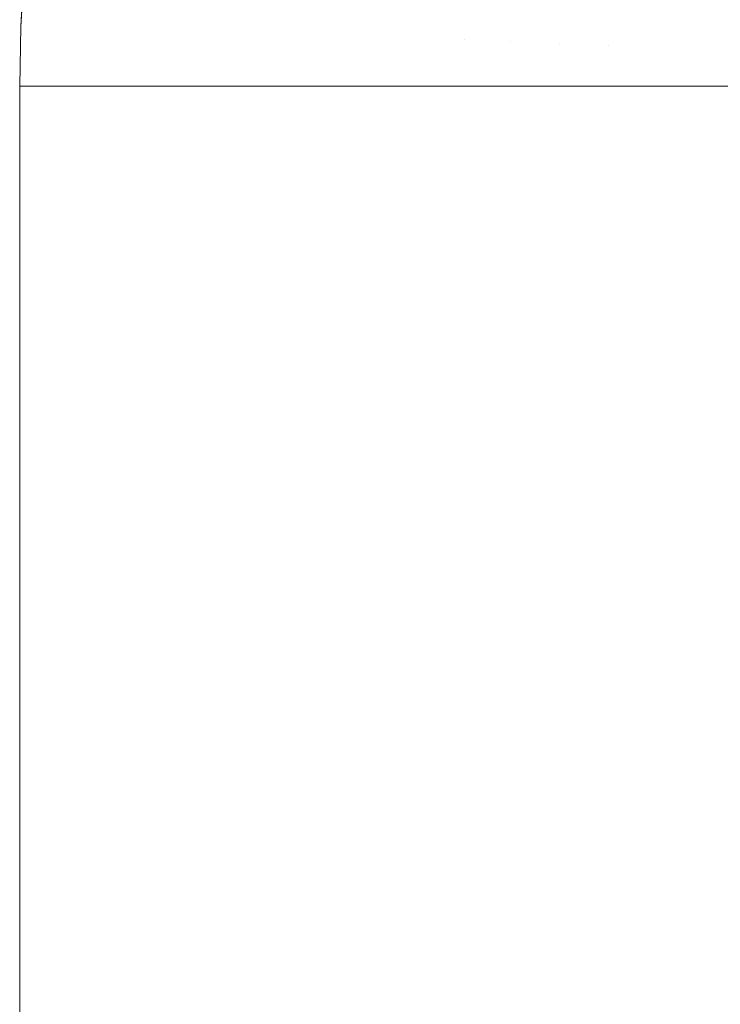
# Model space of a CAD drawing. Header units: centimetres. Extents: x -26 to 27.3, y -25.9 to -24.1.
# Tile 29 of 224: x -26.0175 to -25.9714, y -24.2202 to -24.1555. Entities that reach past the tile are written whole.
import ezdxf

# ---------------------------------------------------------------- set-up
doc = ezdxf.new("R2010")
doc.units = ezdxf.units.CM
doc.header["$LTSCALE"] = 2.54
doc.layers.add('Lucido design-1', color=7, linetype='Continuous')

# ---------------------------------------------------------------- blocks, each defined once
blk = doc.blocks.new('Gruppo-7-1')
at = {"color": 7, "linetype": 'Continuous', "lineweight": 9}
for points, invisible_edges in [([(-26.017134, -24.151669, 1182.322727), (-26.017387, -24.155526, 1182.322727), (-26.01734, -24.155528, 1182.325802), (-26.017054, -24.151177, 1182.325802)], 14), ([(-26.017126, -24.155537, 1182.329948), (-26.016842, -24.151195, 1182.329948), (-26.017054, -24.151177, 1182.325802), (-26.01734, -24.155528, 1182.325802)], 15), ([(-26.01674, -24.155554, 1182.334084), (-26.016457, -24.151229, 1182.334084), (-26.016842, -24.151195, 1182.329948), (-26.017126, -24.155537, 1182.329948)], 15), ([(-26.016183, -24.155579, 1182.338205), (-26.015901, -24.151277, 1182.338205), (-26.016457, -24.151229, 1182.334084), (-26.01674, -24.155554, 1182.334084)], 15), ([(-26.015454, -24.15561, 1182.342302), (-26.015174, -24.151341, 1182.342302), (-26.015901, -24.151277, 1182.338205), (-26.016183, -24.155579, 1182.338205)], 15), ([(-26.017027, -24.151415, 1181.718367), (-26.017297, -24.155648, 1181.718367), (-26.017392, -24.155644, 1181.722727), (-26.017138, -24.151669, 1181.722727)], 11), ([(-26.017387, -24.155526, 1182.322727), (-26.017134, -24.151669, 1182.322727), (-26.017138, -24.151669, 1181.722727), (-26.017392, -24.155644, 1181.722727)], 10), ([(-26.017297, -24.155648, 1181.718367), (-26.017027, -24.151415, 1181.718367), (-26.016762, -24.151438, 1181.714235), (-26.017031, -24.155659, 1181.714235)], 15), ([(-26.017031, -24.155659, 1181.714235), (-26.016762, -24.151438, 1181.714235), (-26.016327, -24.151475, 1181.71012), (-26.016595, -24.155678, 1181.71012)], 15), ([(-26.016595, -24.155678, 1181.71012), (-26.016327, -24.151475, 1181.71012), (-26.015723, -24.151526, 1181.706031), (-26.01599, -24.155703, 1181.706031)], 15), ([(-26.01599, -24.155703, 1181.706031), (-26.015723, -24.151526, 1181.706031), (-26.014952, -24.151592, 1181.701974), (-26.015217, -24.155736, 1181.701974)], 15), ([(-26.014555, -24.15565, 1182.346369), (-26.014277, -24.151419, 1182.346369), (-26.015174, -24.151341, 1182.342302), (-26.015454, -24.15561, 1182.342302)], 15), ([(-26.015217, -24.155736, 1181.701974), (-26.014952, -24.151592, 1181.701974), (-26.014016, -24.151672, 1181.697955), (-26.014278, -24.155776, 1181.697955)], 15), ([(-26.013486, -24.155696, 1182.350399), (-26.013212, -24.151513, 1182.350399), (-26.014277, -24.151419, 1182.346369), (-26.014555, -24.15565, 1182.346369)], 15), ([(-26.014278, -24.155776, 1181.697955), (-26.014016, -24.151672, 1181.697955), (-26.012917, -24.151765, 1181.693983), (-26.013175, -24.155823, 1181.693983)], 15), ([(-26.012249, -24.15575, 1182.354384), (-26.011978, -24.151621, 1182.354384), (-26.013212, -24.151513, 1182.350399), (-26.013486, -24.155696, 1182.350399)], 15), ([(-26.013175, -24.155823, 1181.693983), (-26.012917, -24.151765, 1181.693983), (-26.011656, -24.151873, 1181.690062), (-26.011911, -24.155877, 1181.690062)], 15), ([(-26.010845, -24.155812, 1182.358317), (-26.010579, -24.151743, 1182.358317), (-26.011978, -24.151621, 1182.354384), (-26.012249, -24.15575, 1182.354384)], 15), ([(-26.011911, -24.155877, 1181.690062), (-26.011656, -24.151873, 1181.690062), (-26.010237, -24.151993, 1181.6862), (-26.010488, -24.155937, 1181.6862)], 15), ([(-26.009278, -24.15588, 1182.362192), (-26.009016, -24.15188, 1182.362192), (-26.010579, -24.151743, 1182.358317), (-26.010845, -24.155812, 1182.358317)], 15), ([(-26.007548, -24.155956, 1182.366002), (-26.007291, -24.152031, 1182.366002), (-26.009016, -24.15188, 1182.362192), (-26.009278, -24.15588, 1182.362192)], 15), ([(-26.010488, -24.155937, 1181.6862), (-26.010237, -24.151993, 1181.6862), (-26.008662, -24.152127, 1181.682403), (-26.008909, -24.156004, 1181.682403)], 15), ([(-26.008909, -24.156004, 1181.682403), (-26.008662, -24.152127, 1181.682403), (-26.006934, -24.152274, 1181.678678), (-26.007177, -24.156078, 1181.678678)], 15), ([(-26.005659, -24.156038, 1182.369739), (-26.005407, -24.152196, 1182.369739), (-26.007291, -24.152031, 1182.366002), (-26.007548, -24.155956, 1182.366002)], 15), ([(-26.007177, -24.156078, 1181.678678), (-26.006934, -24.152274, 1181.678678), (-26.005058, -24.152434, 1181.67503), (-26.005295, -24.156158, 1181.67503)], 15), ([(-26.003612, -24.156127, 1182.373397), (-26.003366, -24.152374, 1182.373397), (-26.005407, -24.152196, 1182.369739), (-26.005659, -24.156038, 1182.369739)], 15), ([(-26.005295, -24.156158, 1181.67503), (-26.005058, -24.152434, 1181.67503), (-26.003035, -24.152606, 1181.671466), (-26.003267, -24.156244, 1181.671466)], 15), ([(-26.001413, -24.156223, 1182.376969), (-26.001173, -24.152566, 1182.376969), (-26.003366, -24.152374, 1182.373397), (-26.003612, -24.156127, 1182.373397)], 15), ([(-25.999063, -24.156326, 1182.380449), (-25.99883, -24.152771, 1182.380449), (-26.001173, -24.152566, 1182.376969), (-26.001413, -24.156223, 1182.376969)], 15), ([(-26.003267, -24.156244, 1181.671466), (-26.003035, -24.152606, 1181.671466), (-26.00087, -24.152791, 1181.667991), (-26.001096, -24.156336, 1181.667991)], 15), ([(-26.001096, -24.156336, 1181.667991), (-26.00087, -24.152791, 1181.667991), (-25.998568, -24.152987, 1181.664611), (-25.998788, -24.156434, 1181.664611)], 15), ([(-25.996567, -24.156435, 1182.383831), (-25.996341, -24.152989, 1182.383831), (-25.99883, -24.152771, 1182.380449), (-25.999063, -24.156326, 1182.380449)], 15), ([(-25.998788, -24.156434, 1181.664611), (-25.998568, -24.152987, 1181.664611), (-25.996132, -24.153194, 1181.661332), (-25.996345, -24.156538, 1181.661332)], 15), ([(-25.993928, -24.15655, 1182.387108), (-25.99371, -24.153219, 1182.387108), (-25.996341, -24.152989, 1182.383831), (-25.996567, -24.156435, 1182.383831)], 15), ([(-25.996345, -24.156538, 1181.661332), (-25.996132, -24.153194, 1181.661332), (-25.993566, -24.153412, 1181.658157), (-25.993773, -24.156647, 1181.658157)], 15), ([(-25.991151, -24.156672, 1182.390274), (-25.99094, -24.153461, 1182.390274), (-25.99371, -24.153219, 1182.387108), (-25.993928, -24.15655, 1182.387108)], 15), ([(-25.993773, -24.156647, 1181.658157), (-25.993566, -24.153412, 1181.658157), (-25.990877, -24.153641, 1181.655094), (-25.991076, -24.156762, 1181.655094)], 15), ([(-25.98824, -24.156799, 1182.393323), (-25.988037, -24.153715, 1182.393323), (-25.99094, -24.153461, 1182.390274), (-25.991151, -24.156672, 1182.390274)], 15), ([(-25.991076, -24.156762, 1181.655094), (-25.990877, -24.153641, 1181.655094), (-25.988067, -24.15388, 1181.652146), (-25.988258, -24.156881, 1181.652146)], 15), ([(-25.988258, -24.156881, 1181.652146), (-25.988067, -24.15388, 1181.652146), (-25.985143, -24.154129, 1181.649318), (-25.985326, -24.157006, 1181.649318)], 15), ([(-25.985199, -24.156931, 1182.39625), (-25.985006, -24.15398, 1182.39625), (-25.988037, -24.153715, 1182.393323), (-25.98824, -24.156799, 1182.393323)], 15), ([(-25.985326, -24.157006, 1181.649318), (-25.985143, -24.154129, 1181.649318), (-25.982109, -24.154387, 1181.646615), (-25.982284, -24.157135, 1181.646615)], 15), ([(-25.982035, -24.15707, 1182.399049), (-25.981851, -24.154256, 1182.399049), (-25.985006, -24.15398, 1182.39625), (-25.985199, -24.156931, 1182.39625)], 15), ([(-25.982284, -24.157135, 1181.646615), (-25.982109, -24.154387, 1181.646615), (-25.978972, -24.154654, 1181.64404), (-25.979138, -24.157269, 1181.64404)], 15), ([(-25.978769, -24.157212, 1182.4017), (-25.978594, -24.154541, 1182.4017), (-25.981851, -24.154256, 1182.399049), (-25.982035, -24.15707, 1182.399049)], 15), ([(-25.979138, -24.157269, 1181.64404), (-25.978972, -24.154654, 1181.64404), (-25.975687, -24.154934, 1181.641563), (-25.975845, -24.157409, 1181.641563)], 15), ([(-25.976976, -24.15729, 1182.403062), (-25.976806, -24.154698, 1182.403062), (-25.978594, -24.154541, 1182.4017), (-25.978769, -24.157212, 1182.4017)], 15), ([(-25.973521, -24.157441, 1182.405514), (-25.973361, -24.154999, 1182.405514), (-25.976806, -24.154698, 1182.403062), (-25.976976, -24.15729, 1182.403062)], 15), ([(-25.975845, -24.157409, 1181.641563), (-25.975687, -24.154934, 1181.641563), (-25.972357, -24.155217, 1181.639259), (-25.972506, -24.157551, 1181.639259)], 15), ([(-25.969961, -24.157597, 1182.40782), (-25.969811, -24.15531, 1182.40782), (-25.973361, -24.154999, 1182.405514), (-25.973521, -24.157441, 1182.405514)], 15), ([(-26.017397, -24.155972, 1182.322727), (-26.017482, -24.159888, 1182.322727), (-26.017435, -24.159888, 1182.325802), (-26.01734, -24.155528, 1182.325802)], 12), ([(-26.017297, -24.155648, 1181.718367), (-26.017387, -24.159888, 1181.718367), (-26.017482, -24.159888, 1181.722727), (-26.017399, -24.155972, 1181.722727)], 9), ([(-26.01734, -24.155528, 1182.325802), (-26.017435, -24.159888, 1182.325802), (-26.017369, -24.159888, 1182.327086)], 9), ([(-26.017392, -24.155644, 1181.722727), (-26.017399, -24.155972, 1181.722727), (-26.017397, -24.155972, 1182.322727), (-26.017387, -24.155526, 1182.322727)], 10), ([(-26.017399, -24.155972, 1181.722727), (-26.017392, -24.155644, 1181.722727), (-26.017297, -24.155648, 1181.718367)], 10), ([(-26.01734, -24.155528, 1182.325802), (-26.017387, -24.155526, 1182.322727), (-26.017397, -24.155972, 1182.322727)], 9), ([(-26.017387, -24.159888, 1181.718367), (-26.017297, -24.155648, 1181.718367), (-26.017031, -24.155659, 1181.714235), (-26.017121, -24.159888, 1181.714235)], 7), ([(-26.017369, -24.159888, 1182.327086), (-26.017221, -24.159888, 1182.329948), (-26.017126, -24.155537, 1182.329948), (-26.01734, -24.155528, 1182.325802)], 14), ([(-26.017126, -24.155537, 1182.329948), (-26.017221, -24.159888, 1182.329948), (-26.017103, -24.159888, 1182.331218)], 9), ([(-26.017103, -24.159888, 1182.331218), (-26.016835, -24.159888, 1182.334084), (-26.01674, -24.155554, 1182.334084), (-26.017126, -24.155537, 1182.329948)], 14), ([(-26.017121, -24.159888, 1181.714235), (-26.017031, -24.155659, 1181.714235), (-26.016595, -24.155678, 1181.71012), (-26.016684, -24.159888, 1181.71012)], 7), ([(-26.01674, -24.155554, 1182.334084), (-26.016835, -24.159888, 1182.334084), (-26.016666, -24.159888, 1182.335331)], 9), ([(-26.016666, -24.159888, 1182.335331), (-26.016277, -24.159888, 1182.338205), (-26.016183, -24.155579, 1182.338205), (-26.01674, -24.155554, 1182.334084)], 14), ([(-26.016684, -24.159888, 1181.71012), (-26.016595, -24.155678, 1181.71012), (-26.01599, -24.155703, 1181.706031), (-26.016078, -24.159888, 1181.706031)], 7), ([(-26.016183, -24.155579, 1182.338205), (-26.016277, -24.159888, 1182.338205), (-26.016061, -24.159888, 1182.33942)], 9), ([(-26.016061, -24.159888, 1182.33942), (-26.015547, -24.159888, 1182.342302), (-26.015454, -24.15561, 1182.342302), (-26.016183, -24.155579, 1182.338205)], 14), ([(-26.016078, -24.159888, 1181.706031), (-26.01599, -24.155703, 1181.706031), (-26.015217, -24.155736, 1181.701974), (-26.015305, -24.159888, 1181.701974)], 7), ([(-26.015454, -24.15561, 1182.342302), (-26.015547, -24.159888, 1182.342302), (-26.015287, -24.159888, 1182.343477)], 9), ([(-26.015287, -24.159888, 1182.343477), (-26.014647, -24.159888, 1182.346369), (-26.014555, -24.15565, 1182.346369), (-26.015454, -24.15561, 1182.342302)], 14), ([(-26.015305, -24.159888, 1181.701974), (-26.015217, -24.155736, 1181.701974), (-26.014278, -24.155776, 1181.697955), (-26.014365, -24.159888, 1181.697955)], 7), ([(-26.014555, -24.15565, 1182.346369), (-26.014647, -24.159888, 1182.346369), (-26.014348, -24.159888, 1182.347494)], 9), ([(-26.014348, -24.159888, 1182.347494), (-26.013577, -24.159888, 1182.350399), (-26.013486, -24.155696, 1182.350399), (-26.014555, -24.15565, 1182.346369)], 14), ([(-26.014365, -24.159888, 1181.697955), (-26.014278, -24.155776, 1181.697955), (-26.013175, -24.155823, 1181.693983), (-26.013262, -24.159888, 1181.693983)], 7), ([(-26.013486, -24.155696, 1182.350399), (-26.013577, -24.159888, 1182.350399), (-26.013245, -24.159888, 1182.351467)], 9), ([(-26.013245, -24.159888, 1182.351467), (-26.012339, -24.159888, 1182.354384), (-26.012249, -24.15575, 1182.354384), (-26.013486, -24.155696, 1182.350399)], 14), ([(-26.013262, -24.159888, 1181.693983), (-26.013175, -24.155823, 1181.693983), (-26.011911, -24.155877, 1181.690062), (-26.011997, -24.159888, 1181.690062)], 7), ([(-26.012249, -24.15575, 1182.354384), (-26.012339, -24.159888, 1182.354384), (-26.011981, -24.159888, 1182.355387)], 9), ([(-26.011981, -24.159888, 1182.355387), (-26.010934, -24.159888, 1182.358317), (-26.010845, -24.155812, 1182.358317), (-26.012249, -24.15575, 1182.354384)], 14), ([(-26.010845, -24.155812, 1182.358317), (-26.010934, -24.159888, 1182.358317), (-26.010557, -24.159888, 1182.359248)], 9), ([(-26.010557, -24.159888, 1182.359248), (-26.009365, -24.159888, 1182.362192), (-26.009278, -24.15588, 1182.362192), (-26.010845, -24.155812, 1182.358317)], 14), ([(-25.972506, -24.157551, 1181.639259), (-25.972357, -24.155217, 1181.639259), (-25.968941, -24.155508, 1181.637095), (-25.96908, -24.157696, 1181.637095)], 15), ([(-26.017482, -24.159888, 1181.722727), (-26.017482, -24.159888, 1182.322727), (-26.017397, -24.155972, 1182.322727), (-26.017399, -24.155972, 1181.722727)], 4), ([(-26.011997, -24.159888, 1181.690062), (-26.011911, -24.155877, 1181.690062), (-26.010488, -24.155937, 1181.6862), (-26.010572, -24.159888, 1181.6862)], 7), ([(-26.010572, -24.159888, 1181.6862), (-26.010488, -24.155937, 1181.6862), (-26.008909, -24.156004, 1181.682403), (-26.008992, -24.159888, 1181.682403)], 7), ([(-26.009278, -24.15588, 1182.362192), (-26.009365, -24.159888, 1182.362192), (-26.008978, -24.159888, 1182.363045)], 9), ([(-26.008978, -24.159888, 1182.363045), (-26.007634, -24.159888, 1182.366002), (-26.007548, -24.155956, 1182.366002), (-26.009278, -24.15588, 1182.362192)], 14), ([(-26.008992, -24.159888, 1181.682403), (-26.008909, -24.156004, 1181.682403), (-26.007177, -24.156078, 1181.678678), (-26.007258, -24.159888, 1181.678678)], 7), ([(-26.007548, -24.155956, 1182.366002), (-26.007634, -24.159888, 1182.366002), (-26.007245, -24.159888, 1182.36677)], 9), ([(-26.007245, -24.159888, 1182.36677), (-26.005743, -24.159888, 1182.369739), (-26.005659, -24.156038, 1182.369739), (-26.007548, -24.155956, 1182.366002)], 14), ([(-26.007258, -24.159888, 1181.678678), (-26.007177, -24.156078, 1181.678678), (-26.005295, -24.156158, 1181.67503), (-26.005374, -24.159888, 1181.67503)], 7), ([(-26.005659, -24.156038, 1182.369739), (-26.005743, -24.159888, 1182.369739), (-26.005363, -24.159888, 1182.370417)], 9), ([(-26.005363, -24.159888, 1182.370417), (-26.003695, -24.159888, 1182.373397), (-26.003612, -24.156127, 1182.373397), (-26.005659, -24.156038, 1182.369739)], 14), ([(-26.005374, -24.159888, 1181.67503), (-26.005295, -24.156158, 1181.67503), (-26.003267, -24.156244, 1181.671466), (-26.003344, -24.159888, 1181.671466)], 7), ([(-26.003612, -24.156127, 1182.373397), (-26.003695, -24.159888, 1182.373397), (-26.003334, -24.159888, 1182.373982)], 9), ([(-26.003334, -24.159888, 1182.373982), (-26.001493, -24.159888, 1182.376969), (-26.001413, -24.156223, 1182.376969), (-26.003612, -24.156127, 1182.373397)], 14), ([(-26.003344, -24.159888, 1181.671466), (-26.003267, -24.156244, 1181.671466), (-26.001096, -24.156336, 1181.667991), (-26.001172, -24.159888, 1181.667991)], 7), ([(-26.001413, -24.156223, 1182.376969), (-26.001493, -24.159888, 1182.376969), (-26.001163, -24.159888, 1182.377457)], 9), ([(-26.001163, -24.159888, 1182.377457), (-25.999141, -24.159888, 1182.380449), (-25.999063, -24.156326, 1182.380449), (-26.001413, -24.156223, 1182.376969)], 14), ([(-26.001172, -24.159888, 1181.667991), (-26.001096, -24.156336, 1181.667991), (-25.998788, -24.156434, 1181.664611), (-25.998861, -24.159888, 1181.664611)], 7), ([(-25.999063, -24.156326, 1182.380449), (-25.999141, -24.159888, 1182.380449), (-25.998854, -24.159888, 1182.380838)], 9), ([(-25.998854, -24.159888, 1182.380838), (-25.996642, -24.159888, 1182.383831), (-25.996567, -24.156435, 1182.383831), (-25.999063, -24.156326, 1182.380449)], 14), ([(-25.998861, -24.159888, 1181.664611), (-25.998788, -24.156434, 1181.664611), (-25.996345, -24.156538, 1181.661332), (-25.996416, -24.159888, 1181.661332)], 7), ([(-25.996567, -24.156435, 1182.383831), (-25.996642, -24.159888, 1182.383831), (-25.996411, -24.159888, 1182.384118)], 9), ([(-25.996411, -24.159888, 1182.384118), (-25.994001, -24.159888, 1182.387108), (-25.993928, -24.15655, 1182.387108), (-25.996567, -24.156435, 1182.383831)], 14), ([(-25.996416, -24.159888, 1181.661332), (-25.996345, -24.156538, 1181.661332), (-25.993773, -24.156647, 1181.658157), (-25.993841, -24.159888, 1181.658157)], 7), ([(-25.993928, -24.15655, 1182.387108), (-25.994001, -24.159888, 1182.387108), (-25.993838, -24.159888, 1182.387294)], 9), ([(-25.993838, -24.159888, 1182.387294), (-25.991221, -24.159888, 1182.390274), (-25.991151, -24.156672, 1182.390274), (-25.993928, -24.15655, 1182.387108)], 14), ([(-25.993841, -24.159888, 1181.658157), (-25.993773, -24.156647, 1181.658157), (-25.991076, -24.156762, 1181.655094), (-25.991142, -24.159888, 1181.655094)], 7), ([(-25.991151, -24.156672, 1182.390274), (-25.991221, -24.159888, 1182.390274), (-25.99114, -24.159888, 1182.390359)], 9), ([(-25.98824, -24.156799, 1182.393323), (-25.991151, -24.156672, 1182.390274), (-25.99114, -24.159888, 1182.390359), (-25.988322, -24.159888, 1182.393308)], 11), ([(-25.991142, -24.159888, 1181.655094), (-25.991076, -24.156762, 1181.655094), (-25.988258, -24.156881, 1181.652146), (-25.988322, -24.159888, 1181.652146)], 7), ([(-25.988322, -24.159888, 1182.393308), (-25.988307, -24.159888, 1182.393323), (-25.98824, -24.156799, 1182.393323)], 10), ([(-25.988322, -24.159888, 1181.652146), (-25.988258, -24.156881, 1181.652146), (-25.985326, -24.157006, 1181.649318), (-25.985387, -24.159888, 1181.649318)], 7), ([(-25.985199, -24.156931, 1182.39625), (-25.98824, -24.156799, 1182.393323), (-25.988307, -24.159888, 1182.393323), (-25.985385, -24.159888, 1182.396133)], 11), ([(-25.985387, -24.159888, 1181.649318), (-25.985326, -24.157006, 1181.649318), (-25.982284, -24.157135, 1181.646615), (-25.982343, -24.159888, 1181.646615)], 7), ([(-25.985385, -24.159888, 1182.396133), (-25.985264, -24.159888, 1182.39625), (-25.985199, -24.156931, 1182.39625)], 10), ([(-25.982035, -24.15707, 1182.399049), (-25.985199, -24.156931, 1182.39625), (-25.985264, -24.159888, 1182.39625), (-25.982339, -24.159888, 1182.398835)], 11), ([(-25.982339, -24.159888, 1182.398835), (-25.982096, -24.159888, 1182.399049), (-25.982035, -24.15707, 1182.399049)], 10), ([(-25.978769, -24.157212, 1182.4017), (-25.982035, -24.15707, 1182.399049), (-25.982096, -24.159888, 1182.399049), (-25.979189, -24.159888, 1182.401407)], 11), ([(-25.982343, -24.159888, 1181.646615), (-25.982284, -24.157135, 1181.646615), (-25.979138, -24.157269, 1181.64404), (-25.979194, -24.159888, 1181.64404)], 7), ([(-25.979194, -24.159888, 1181.64404), (-25.979138, -24.157269, 1181.64404), (-25.975845, -24.157409, 1181.641563), (-25.975898, -24.159888, 1181.641563)], 7), ([(-25.979189, -24.159888, 1182.401407), (-25.978827, -24.159888, 1182.4017), (-25.978769, -24.157212, 1182.4017)], 10), ([(-25.977032, -24.159888, 1182.403062), (-25.976976, -24.15729, 1182.403062), (-25.978769, -24.157212, 1182.4017), (-25.978827, -24.159888, 1182.4017)], 7), ([(-25.976976, -24.15729, 1182.403062), (-25.977032, -24.159888, 1182.403062), (-25.975886, -24.159888, 1182.403875)], 9), ([(-25.975886, -24.159888, 1182.403875), (-25.973574, -24.159888, 1182.405514), (-25.973521, -24.157441, 1182.405514), (-25.976976, -24.15729, 1182.403062)], 14), ([(-25.975898, -24.159888, 1181.641563), (-25.975845, -24.157409, 1181.641563), (-25.972506, -24.157551, 1181.639259), (-25.972556, -24.159888, 1181.639259)], 7), ([(-25.973521, -24.157441, 1182.405514), (-25.973574, -24.159888, 1182.405514), (-25.972546, -24.159888, 1182.406179)], 9), ([(-25.972546, -24.159888, 1182.406179), (-25.970011, -24.159888, 1182.40782), (-25.969961, -24.157597, 1182.40782), (-25.973521, -24.157441, 1182.405514)], 14), ([(-25.972556, -24.159888, 1181.639259), (-25.972506, -24.157551, 1181.639259), (-25.96908, -24.157696, 1181.637095), (-25.969127, -24.159888, 1181.637095)], 7), ([(-26.017435, -24.159888, 1182.325802), (-26.017482, -24.159888, 1182.322727), (-26.017482, -25.759888, 1182.322727), (-26.017435, -25.759888, 1182.325802)], 8), ([(-26.017482, -25.759888, 1181.722727), (-26.017482, -24.159888, 1181.722727), (-26.017387, -24.159888, 1181.718367), (-26.017387, -25.759888, 1181.718367)], 4), ([(-26.017435, -25.759888, 1182.325802), (-26.017369, -25.759888, 1182.327086), (-26.017369, -24.159888, 1182.327086), (-26.017435, -24.159888, 1182.325802)], 10), ([(-26.017387, -25.759888, 1181.718367), (-26.017387, -24.159888, 1181.718367), (-26.017121, -24.159888, 1181.714235), (-26.017121, -25.759888, 1181.714235)], 5), ([(-26.017221, -24.159888, 1182.329948), (-26.017369, -24.159888, 1182.327086), (-26.017369, -25.759888, 1182.327086), (-26.017221, -25.759888, 1182.329948)], 10), ([(-26.017221, -25.759888, 1182.329948), (-26.017103, -25.759888, 1182.331218), (-26.017103, -24.159888, 1182.331218), (-26.017221, -24.159888, 1182.329948)], 10), ([(-26.017121, -25.759888, 1181.714235), (-26.017121, -24.159888, 1181.714235), (-26.016684, -24.159888, 1181.71012), (-26.016684, -25.759888, 1181.71012)], 5), ([(-26.016835, -24.159888, 1182.334084), (-26.017103, -24.159888, 1182.331218), (-26.017103, -25.759888, 1182.331218), (-26.016835, -25.759888, 1182.334084)], 10), ([(-26.016835, -25.759888, 1182.334084), (-26.016666, -25.759888, 1182.335331), (-26.016666, -24.159888, 1182.335331), (-26.016835, -24.159888, 1182.334084)], 10), ([(-26.016684, -25.759888, 1181.71012), (-26.016684, -24.159888, 1181.71012), (-26.016078, -24.159888, 1181.706031), (-26.016078, -25.759888, 1181.706031)], 5), ([(-26.016277, -24.159888, 1182.338205), (-26.016666, -24.159888, 1182.335331), (-26.016666, -25.759888, 1182.335331), (-26.016277, -25.759888, 1182.338205)], 10), ([(-26.016277, -25.759888, 1182.338205), (-26.016061, -25.759888, 1182.33942), (-26.016061, -24.159888, 1182.33942), (-26.016277, -24.159888, 1182.338205)], 10), ([(-26.016078, -25.759888, 1181.706031), (-26.016078, -24.159888, 1181.706031), (-26.015305, -24.159888, 1181.701974), (-26.015305, -25.759888, 1181.701974)], 5), ([(-26.015547, -24.159888, 1182.342302), (-26.016061, -24.159888, 1182.33942), (-26.016061, -25.759888, 1182.33942), (-26.015547, -25.759888, 1182.342302)], 10), ([(-26.015547, -25.759888, 1182.342302), (-26.015287, -25.759888, 1182.343477), (-26.015287, -24.159888, 1182.343477), (-26.015547, -24.159888, 1182.342302)], 10), ([(-26.015305, -25.759888, 1181.701974), (-26.015305, -24.159888, 1181.701974), (-26.014365, -24.159888, 1181.697955), (-26.014365, -25.759888, 1181.697955)], 5), ([(-26.014647, -24.159888, 1182.346369), (-26.015287, -24.159888, 1182.343477), (-26.015287, -25.759888, 1182.343477), (-26.014647, -25.759888, 1182.346369)], 10), ([(-26.014647, -25.759888, 1182.346369), (-26.014348, -25.759888, 1182.347494), (-26.014348, -24.159888, 1182.347494), (-26.014647, -24.159888, 1182.346369)], 10), ([(-26.014365, -25.759888, 1181.697955), (-26.014365, -24.159888, 1181.697955), (-26.013262, -24.159888, 1181.693983), (-26.013262, -25.759888, 1181.693983)], 5), ([(-26.013577, -24.159888, 1182.350399), (-26.014348, -24.159888, 1182.347494), (-26.014348, -25.759888, 1182.347494), (-26.013577, -25.759888, 1182.350399)], 10), ([(-26.013577, -25.759888, 1182.350399), (-26.013245, -25.759888, 1182.351467), (-26.013245, -24.159888, 1182.351467), (-26.013577, -24.159888, 1182.350399)], 10), ([(-26.013262, -25.759888, 1181.693983), (-26.013262, -24.159888, 1181.693983), (-26.011997, -24.159888, 1181.690062), (-26.011997, -25.759888, 1181.690062)], 5), ([(-26.012339, -24.159888, 1182.354384), (-26.013245, -24.159888, 1182.351467), (-26.013245, -25.759888, 1182.351467), (-26.012339, -25.759888, 1182.354384)], 10), ([(-26.012339, -25.759888, 1182.354384), (-26.011981, -25.759888, 1182.355387), (-26.011981, -24.159888, 1182.355387), (-26.012339, -24.159888, 1182.354384)], 10), ([(-26.011997, -25.759888, 1181.690062), (-26.011997, -24.159888, 1181.690062), (-26.010572, -24.159888, 1181.6862), (-26.010572, -25.759888, 1181.6862)], 5), ([(-26.010934, -24.159888, 1182.358317), (-26.011981, -24.159888, 1182.355387), (-26.011981, -25.759888, 1182.355387), (-26.010934, -25.759888, 1182.358317)], 10), ([(-26.010934, -25.759888, 1182.358317), (-26.010557, -25.759888, 1182.359248), (-26.010557, -24.159888, 1182.359248), (-26.010934, -24.159888, 1182.358317)], 10), ([(-26.010572, -25.759888, 1181.6862), (-26.010572, -24.159888, 1181.6862), (-26.008992, -24.159888, 1181.682403), (-26.008992, -25.759888, 1181.682403)], 5), ([(-26.009365, -24.159888, 1182.362192), (-26.010557, -24.159888, 1182.359248), (-26.010557, -25.759888, 1182.359248), (-26.009365, -25.759888, 1182.362192)], 10), ([(-26.009365, -25.759888, 1182.362192), (-26.008978, -25.759888, 1182.363045), (-26.008978, -24.159888, 1182.363045), (-26.009365, -24.159888, 1182.362192)], 10), ([(-26.008992, -25.759888, 1181.682403), (-26.008992, -24.159888, 1181.682403), (-26.007258, -24.159888, 1181.678678), (-26.007258, -25.759888, 1181.678678)], 5), ([(-26.007634, -24.159888, 1182.366002), (-26.008978, -24.159888, 1182.363045), (-26.008978, -25.759888, 1182.363045), (-26.007634, -25.759888, 1182.366002)], 10), ([(-26.007634, -25.759888, 1182.366002), (-26.007245, -25.759888, 1182.36677), (-26.007245, -24.159888, 1182.36677), (-26.007634, -24.159888, 1182.366002)], 10), ([(-26.007258, -25.759888, 1181.678678), (-26.007258, -24.159888, 1181.678678), (-26.005374, -24.159888, 1181.67503), (-26.005374, -25.759888, 1181.67503)], 5), ([(-26.005743, -24.159888, 1182.369739), (-26.007245, -24.159888, 1182.36677), (-26.007245, -25.759888, 1182.36677), (-26.005743, -25.759888, 1182.369739)], 10), ([(-26.005743, -25.759888, 1182.369739), (-26.005363, -25.759888, 1182.370417), (-26.005363, -24.159888, 1182.370417), (-26.005743, -24.159888, 1182.369739)], 10), ([(-26.005374, -25.759888, 1181.67503), (-26.005374, -24.159888, 1181.67503), (-26.003344, -24.159888, 1181.671466), (-26.003344, -25.759888, 1181.671466)], 5), ([(-26.003695, -24.159888, 1182.373397), (-26.005363, -24.159888, 1182.370417), (-26.005363, -25.759888, 1182.370417), (-26.003695, -25.759888, 1182.373397)], 10), ([(-26.003695, -25.759888, 1182.373397), (-26.003334, -25.759888, 1182.373982), (-26.003334, -24.159888, 1182.373982), (-26.003695, -24.159888, 1182.373397)], 10), ([(-26.003344, -25.759888, 1181.671466), (-26.003344, -24.159888, 1181.671466), (-26.001172, -24.159888, 1181.667991), (-26.001172, -25.759888, 1181.667991)], 5), ([(-26.001493, -24.159888, 1182.376969), (-26.003334, -24.159888, 1182.373982), (-26.003334, -25.759888, 1182.373982), (-26.001493, -25.759888, 1182.376969)], 10), ([(-26.001493, -25.759888, 1182.376969), (-26.001163, -25.759888, 1182.377457), (-26.001163, -24.159888, 1182.377457), (-26.001493, -24.159888, 1182.376969)], 10), ([(-26.001172, -25.759888, 1181.667991), (-26.001172, -24.159888, 1181.667991), (-25.998861, -24.159888, 1181.664611), (-25.998861, -25.759888, 1181.664611)], 5), ([(-25.999141, -24.159888, 1182.380449), (-26.001163, -24.159888, 1182.377457), (-26.001163, -25.759888, 1182.377457), (-25.999141, -25.759888, 1182.380449)], 10), ([(-25.999141, -25.759888, 1182.380449), (-25.998854, -25.759888, 1182.380838), (-25.998854, -24.159888, 1182.380838), (-25.999141, -24.159888, 1182.380449)], 10), ([(-25.998861, -25.759888, 1181.664611), (-25.998861, -24.159888, 1181.664611), (-25.996416, -24.159888, 1181.661332), (-25.996416, -25.759888, 1181.661332)], 5), ([(-25.996642, -24.159888, 1182.383831), (-25.998854, -24.159888, 1182.380838), (-25.998854, -25.759888, 1182.380838), (-25.996642, -25.759888, 1182.383831)], 10), ([(-25.996642, -25.759888, 1182.383831), (-25.996411, -25.759888, 1182.384118), (-25.996411, -24.159888, 1182.384118), (-25.996642, -24.159888, 1182.383831)], 10), ([(-25.996416, -25.759888, 1181.661332), (-25.996416, -24.159888, 1181.661332), (-25.993841, -24.159888, 1181.658157), (-25.993841, -25.759888, 1181.658157)], 5), ([(-25.994001, -24.159888, 1182.387108), (-25.996411, -24.159888, 1182.384118), (-25.996411, -25.759888, 1182.384118), (-25.994001, -25.759888, 1182.387108)], 10), ([(-25.994001, -25.759888, 1182.387108), (-25.993838, -25.759888, 1182.387294), (-25.993838, -24.159888, 1182.387294), (-25.994001, -24.159888, 1182.387108)], 10), ([(-25.993841, -25.759888, 1181.658157), (-25.993841, -24.159888, 1181.658157), (-25.991142, -24.159888, 1181.655094), (-25.991142, -25.759888, 1181.655094)], 5), ([(-25.991221, -24.159888, 1182.390274), (-25.993838, -24.159888, 1182.387294), (-25.993838, -25.759888, 1182.387294), (-25.991221, -25.759888, 1182.390274)], 10), ([(-25.991221, -25.759888, 1182.390274), (-25.99114, -25.759888, 1182.390359), (-25.99114, -24.159888, 1182.390359), (-25.991221, -24.159888, 1182.390274)], 10), ([(-25.991142, -25.759888, 1181.655094), (-25.991142, -24.159888, 1181.655094), (-25.988322, -24.159888, 1181.652146), (-25.988322, -25.759888, 1181.652146)], 5), ([(-25.99114, -24.159888, 1182.390359), (-25.99114, -25.759888, 1182.390359), (-25.988322, -25.759888, 1182.393308), (-25.988322, -24.159888, 1182.393308)], 5), ([(-25.988307, -24.159888, 1182.393323), (-25.988322, -24.159888, 1182.393308), (-25.988322, -25.759888, 1182.393308), (-25.988307, -25.759888, 1182.393323)], 10), ([(-25.988322, -25.759888, 1181.652146), (-25.988322, -24.159888, 1181.652146), (-25.985387, -24.159888, 1181.649318), (-25.985387, -25.759888, 1181.649318)], 5), ([(-25.988307, -25.759888, 1182.393323), (-25.985385, -25.759888, 1182.396133), (-25.985385, -24.159888, 1182.396133), (-25.988307, -24.159888, 1182.393323)], 10), ([(-25.985387, -25.759888, 1181.649318), (-25.985387, -24.159888, 1181.649318), (-25.982343, -24.159888, 1181.646615), (-25.982343, -25.759888, 1181.646615)], 5), ([(-25.985264, -24.159888, 1182.39625), (-25.985385, -24.159888, 1182.396133), (-25.985385, -25.759888, 1182.396133), (-25.985264, -25.759888, 1182.39625)], 10), ([(-25.985264, -25.759888, 1182.39625), (-25.982339, -25.759888, 1182.398835), (-25.982339, -24.159888, 1182.398835), (-25.985264, -24.159888, 1182.39625)], 10), ([(-25.982343, -25.759888, 1181.646615), (-25.982343, -24.159888, 1181.646615), (-25.979194, -24.159888, 1181.64404), (-25.979194, -25.759888, 1181.64404)], 5), ([(-25.982096, -24.159888, 1182.399049), (-25.982339, -24.159888, 1182.398835), (-25.982339, -25.759888, 1182.398835), (-25.982096, -25.759888, 1182.399049)], 10), ([(-25.982096, -25.759888, 1182.399049), (-25.979189, -25.759888, 1182.401407), (-25.979189, -24.159888, 1182.401407), (-25.982096, -24.159888, 1182.399049)], 10), ([(-25.979194, -25.759888, 1181.64404), (-25.979194, -24.159888, 1181.64404), (-25.975898, -24.159888, 1181.641563), (-25.975898, -25.759888, 1181.641563)], 5), ([(-25.978827, -24.159888, 1182.4017), (-25.979189, -24.159888, 1182.401407), (-25.979189, -25.759888, 1182.401407), (-25.978827, -25.759888, 1182.4017)], 10), ([(-25.978827, -25.759888, 1182.4017), (-25.977032, -25.759888, 1182.403062), (-25.977032, -24.159888, 1182.403062), (-25.978827, -24.159888, 1182.4017)], 10), ([(-25.977032, -25.759888, 1182.403062), (-25.975886, -25.759888, 1182.403875), (-25.975886, -24.159888, 1182.403875), (-25.977032, -24.159888, 1182.403062)], 10), ([(-25.975898, -25.759888, 1181.641563), (-25.975898, -24.159888, 1181.641563), (-25.972556, -24.159888, 1181.639259), (-25.972556, -25.759888, 1181.639259)], 5), ([(-25.973574, -24.159888, 1182.405514), (-25.975886, -24.159888, 1182.403875), (-25.975886, -25.759888, 1182.403875), (-25.973574, -25.759888, 1182.405514)], 10), ([(-25.973574, -25.759888, 1182.405514), (-25.972546, -25.759888, 1182.406179), (-25.972546, -24.159888, 1182.406179), (-25.973574, -24.159888, 1182.405514)], 10), ([(-25.972556, -25.759888, 1181.639259), (-25.972556, -24.159888, 1181.639259), (-25.969127, -24.159888, 1181.637095), (-25.969127, -25.759888, 1181.637095)], 5), ([(-25.970011, -24.159888, 1182.40782), (-25.972546, -24.159888, 1182.406179), (-25.972546, -25.759888, 1182.406179), (-25.970011, -25.759888, 1182.40782)], 10)]:
    blk.add_3dface(points, dxfattribs=dict(at, invisible_edges=invisible_edges))
blk.add_3dface([(-26.017482, -25.759888, 1181.722727), (-26.017482, -25.759888, 1182.322727), (-26.017482, -24.159888, 1182.322727), (-26.017482, -24.159888, 1181.722727)], dxfattribs=at)

msp = doc.modelspace()

# ---------------------------------------------------------------- block references
at = {"layer": 'Lucido design-1', "color": 7}
msp.add_blockref('Gruppo-7-1', (0, 0), dxfattribs=at)

doc.saveas('drawing.dxf')
